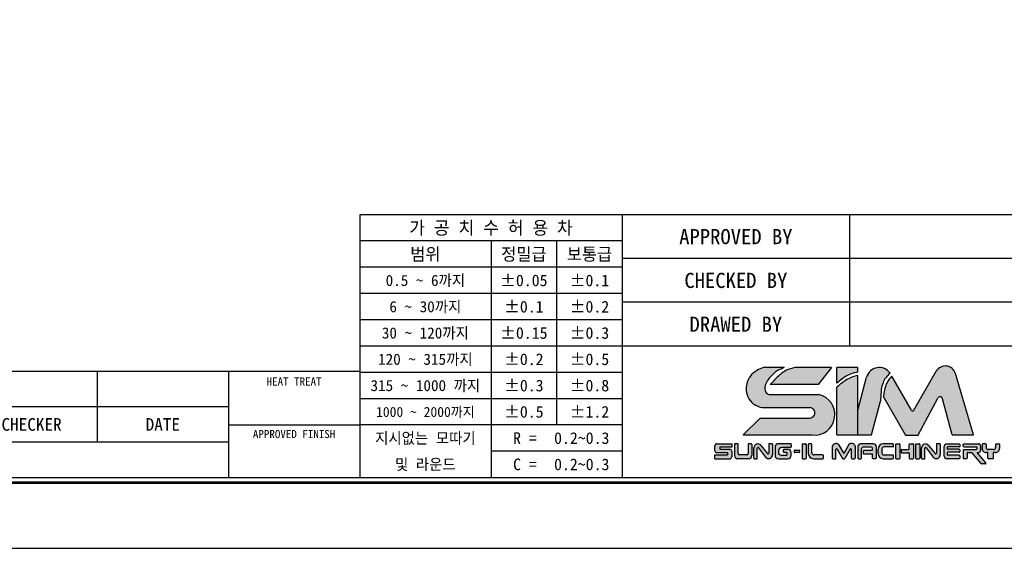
# Model space of a CAD drawing. Header units: millimetres. Extents: x -29 to 5648, y -387 to 3949.
# Tile 2 of 7: x 318 to 564, y 0 to 132. Entities that reach past the tile are written whole.
import ezdxf
from ezdxf.enums import TextEntityAlignment as Align

# ---------------------------------------------------------------- set-up
doc = ezdxf.new("R2010")
doc.units = ezdxf.units.MM
doc.layers.get('0').update_dxf_attribs({"linetype": 'CONTINUOUS'})
doc.layers.add('5', color=7, linetype='CONTINUOUS')
doc.layers.add('7', color=7, linetype='CONTINUOUS')

# ---------------------------------------------------------------- blocks, each defined once
blk = doc.blocks.new('란표제')
h = blk.add_hatch(color=150)
h.dxf.hatch_style = 1
edge = h.paths.add_edge_path()
edge.add_spline(control_points=[(269.4313514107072, 21.23682854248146), (269.6359798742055, 21.41891288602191), (270.0327252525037, 21.7719484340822), (270.7280603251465, 22.18750380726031), (271.4106727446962, 22.51924857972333), (271.9007036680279, 22.60265436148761), (272.1147233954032, 22.63908161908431)], knot_values=[0, 0, 0, 0, 0.6304310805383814, 1.222315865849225, 1.865724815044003, 2.364625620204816, 2.364625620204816, 2.364625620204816, 2.364625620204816], degree=3, periodic=0)
edge.add_line((272.1147233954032, 22.63908161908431), (272.1147233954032, 23.23741673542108))
edge.add_line((272.1147233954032, 23.23741673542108), (269.4313514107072, 23.23741673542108))
edge.add_line((269.4313514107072, 23.23741673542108), (269.4313514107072, 21.23682854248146))
edge = h.paths.add_edge_path()
edge.add_spline(control_points=[(272.1147233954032, 22.22357291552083), (271.8960154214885, 22.17327034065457), (271.4034488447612, 22.0599806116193), (270.715909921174, 21.71275165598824), (270.0397629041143, 21.25956616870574), (269.6376071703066, 20.9094133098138), (269.4313514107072, 20.72982854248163)], knot_values=[0, 0, 0, 0, 0.5164407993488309, 1.163110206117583, 1.761888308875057, 2.392319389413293, 2.392319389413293, 2.392319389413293, 2.392319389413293], degree=3, periodic=0)
edge.add_line((269.4313514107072, 20.72982854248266), (269.4313514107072, 14.56964083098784))
edge.add_line((269.4313514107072, 14.56964083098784), (272.1147233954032, 14.56964083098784))
edge.add_line((272.1147233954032, 14.56964083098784), (272.1147233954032, 22.22357291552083))
edge = h.paths.add_edge_path()
edge.add_line((267.0830865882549, 19.76878435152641), (260.734030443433, 19.76878435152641))
edge.add_spline(control_points=[(260.7340304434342, 19.76878435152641), (260.6304282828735, 19.80046622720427), (260.3773761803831, 19.87785037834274), (260.0993263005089, 20.3834271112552), (260.187756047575, 21.0896081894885), (260.7314099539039, 21.92713840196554), (261.4878621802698, 22.76627762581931), (262.2797090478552, 23.09358528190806), (262.6276767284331, 23.23741673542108)], knot_values=[0, 0, 0, 0, 0.2433595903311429, 0.5944147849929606, 1.213183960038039, 1.789398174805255, 2.88702788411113, 3.747486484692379, 3.747486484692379, 3.747486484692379, 3.747486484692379], degree=3, periodic=0)
edge.add_line((262.6276767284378, 23.23741673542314), (259.9686972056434, 23.23741673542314))
edge.add_spline(control_points=[(259.9686972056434, 23.23741673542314), (259.6776716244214, 23.12786400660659), (259.0262061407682, 22.88262844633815), (258.0427933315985, 22.05524221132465), (257.6589013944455, 20.72241547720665), (257.8905376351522, 19.4262980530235), (258.4932930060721, 18.63992786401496), (259.0387723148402, 18.37393810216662), (259.2361936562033, 18.2776703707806)], knot_values=[0, 0, 0, 0, 0.550739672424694, 1.232839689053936, 2.19963066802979, 2.850121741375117, 3.513003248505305, 3.888995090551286, 3.888995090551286, 3.888995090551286, 3.888995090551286], degree=3, periodic=0)
edge.add_arc((260.0206695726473, 19.77456633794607), 1.689999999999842, 242.3423855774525, 270.0000000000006)
edge.add_line((260.0206695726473, 18.08456633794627), (265.933220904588, 18.08456633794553))
edge.add_arc((265.933220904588, 17.41949662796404), 0.6650697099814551, 270.18688939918, 90, ccw=False)
edge.add_line((265.9353902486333, 16.75443045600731), (259.548431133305, 16.75443045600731))
edge.add_line((259.548431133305, 16.75443045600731), (257.3636415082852, 14.56964083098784))
edge.add_line((257.3636415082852, 14.56964083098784), (266.2319154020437, 14.56964083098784))
edge.add_arc((266.5395411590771, 17.18852423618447), 2.636889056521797, 263.3004820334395, 78.10426637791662)
edge = h.paths.add_edge_path(flags=17)
edge.add_spline(control_points=[(264.0618412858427, 23.23741673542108), (263.7695622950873, 23.17538582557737), (262.9649864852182, 23.00462921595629), (261.8692366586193, 22.18236333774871), (261.1771816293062, 21.42409186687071), (260.8344419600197, 21.04855856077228)], knot_values=[0, 0, 0, 0, 0.6846043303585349, 1.884555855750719, 3.061918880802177, 3.061918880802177, 3.061918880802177, 3.061918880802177], degree=3, periodic=0)
edge.add_line((260.8344419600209, 21.04855856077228), (267.0300266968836, 21.04855856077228))
edge.add_line((267.0300266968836, 21.04855856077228), (268.7149674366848, 23.23741673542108))
edge.add_line((268.7149674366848, 23.23741673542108), (264.0618412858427, 23.23741673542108))
h = blk.add_hatch(color=8)
h.dxf.hatch_style = 1
edge = h.paths.add_edge_path()
edge.add_spline(control_points=[(275.0627256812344, 19.1589791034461), (275.0773552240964, 19.57794386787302), (275.1025993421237, 20.30089167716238), (275.3125840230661, 21.24983197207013), (275.7149129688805, 21.97049305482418), (276.082664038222, 22.32534979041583), (276.2775094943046, 22.51336344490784)], knot_values=[0, 0, 0, 0, 0.7435831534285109, 1.283095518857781, 1.707763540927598, 2.186317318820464, 2.186317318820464, 2.186317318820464, 2.186317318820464], degree=3, periodic=0)
edge.add_arc((274.8821637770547, 21.55989067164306), 1.690000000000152, 34.34572044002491, 164.999999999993)
edge.add_line((273.2497491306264, 21.99729485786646), (272.1147233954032, 17.76132114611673))
edge.add_line((272.1147233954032, 17.76132114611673), (272.1147233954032, 14.56964083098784))
edge.add_line((272.1147233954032, 14.56964083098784), (273.8922549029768, 14.56964083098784))
edge.add_line((273.8922549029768, 14.56964083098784), (275.0538491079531, 18.90476942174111))
edge.add_spline(control_points=[(275.0538491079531, 18.90476942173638), (275.0568079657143, 18.98950598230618), (275.0597668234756, 19.07424254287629), (275.0627256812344, 19.1589791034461)], knot_values=[2.186317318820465, 2.186317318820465, 2.186317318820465, 2.186317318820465, 2.336708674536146, 2.336708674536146, 2.336708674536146, 2.336708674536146], degree=3, periodic=0)
edge = h.paths.add_edge_path()
edge.add_arc((282.7153299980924, 19.15023052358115), 0.3379999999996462, 14.999999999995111, 152.0936797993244, ccw=False)
edge.add_line((283.0418129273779, 19.23771136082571), (284.2856565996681, 14.59562357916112))
edge.add_line((284.2856565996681, 14.59562357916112), (287.0312419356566, 14.59562357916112))
edge.add_line((287.0312419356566, 14.59562357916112), (284.698741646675, 22.48208966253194))
edge.add_arc((283.4022573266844, 22.0986416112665), 1.352000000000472, 16.47610349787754, 150.0000000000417)
edge.add_line((282.2313909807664, 22.77464161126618), (279.328189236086, 17.74614868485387))
edge.add_arc((279.1818309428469, 17.83064868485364), 0.1689999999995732, 210.0000000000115, 330.00000000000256, ccw=False)
edge.add_line((279.0354726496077, 17.74614868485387), (276.4997684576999, 22.13811717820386))
edge.add_spline(control_points=[(276.4997684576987, 22.13811717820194), (276.3465195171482, 21.96972988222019), (276.0439022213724, 21.63721921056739), (275.6848775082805, 20.95838757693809), (275.5056859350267, 20.21422517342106), (275.4438638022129, 19.68005989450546), (275.4178006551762, 19.4548650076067)], knot_values=[0, 0, 0, 0, 0.523800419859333, 1.034337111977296, 1.752334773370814, 2.275651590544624, 2.275651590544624, 2.275651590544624, 2.275651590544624], degree=3, periodic=0)
edge.add_arc((275.3365080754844, 19.30670119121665), 0.1690000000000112, 30.00000000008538, 61.24788174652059, ccw=False)
edge.add_line((275.4828663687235, 19.39120119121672), (278.275008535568, 14.55506909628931))
edge.add_line((278.275008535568, 14.55506909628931), (279.8991915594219, 14.55506909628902))
edge.add_line((279.8991915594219, 14.55506909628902), (282.4166346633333, 19.30842375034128))
h = blk.add_hatch(color=150)
h.dxf.hatch_style = 1
h.paths.add_polyline_path([(255.8918496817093, 12.49001531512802, 0.4142135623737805), (255.6383496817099, 12.74351531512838), (254.4359279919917, 12.74351531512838, -0.4142135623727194), (254.3514279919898, 12.8280153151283), (254.3514279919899, 12.93313653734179, -0.4142135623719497), (254.4359279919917, 13.01763653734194), (255.8918496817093, 13.01763653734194), (255.8918496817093, 13.45026974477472), (253.9892572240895, 13.45026974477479, 0.4142135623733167), (253.7357572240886, 13.19676974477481), (253.7357572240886, 12.54712844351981, 0.4142135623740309), (253.9892572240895, 12.29362844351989), (255.3256614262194, 12.29362844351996, -0.4142135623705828), (255.4101614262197, 12.2091284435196), (255.4101614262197, 12.10882920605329, -0.4142135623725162), (255.3256614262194, 12.02432920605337), (253.7113647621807, 12.02432920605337), (253.7113647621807, 11.49943248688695), (255.6383496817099, 11.49943248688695, 0.4142135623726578), (255.8918496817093, 11.75293248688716)])
h.paths.add_polyline_path([(265.4913498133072, 13.34837791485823, 0.4142135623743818), (265.4068498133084, 13.43287791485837), (265.0227749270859, 13.43287791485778, 0.4142135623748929), (264.9382749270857, 13.34837791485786), (264.9382749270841, 11.60814308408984, 0.4142135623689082), (265.0227749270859, 11.52364308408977), (265.4068498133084, 11.52364308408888, 0.4142135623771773), (265.4913498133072, 11.6081430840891)])
h.paths.add_polyline_path([(269.3149947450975, 12.69271470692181, -0.7673269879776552), (269.4726738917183, 12.73496470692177), (270.1476377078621, 11.56589308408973, 0.2679491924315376), (270.2208168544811, 11.52364308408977), (270.3886929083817, 11.52364308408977, 0.2679491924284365), (270.4618720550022, 11.56589308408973), (271.136835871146, 12.73496470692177, -0.7673269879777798), (271.2945150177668, 12.69271470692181), (271.2945150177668, 11.60814308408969, 0.414213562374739), (271.3790150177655, 11.52364308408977), (271.6874683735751, 11.52364308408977, 0.4142135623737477), (271.7719683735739, 11.60814308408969), (271.7719683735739, 13.14150117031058, 0.5572135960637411), (270.9835726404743, 13.35275117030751), (270.3047548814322, 12.17700432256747), (269.6259371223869, 13.35275117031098, 0.5198906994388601), (268.8375413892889, 13.14150117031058), (268.8375413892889, 11.60814308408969, 0.4142135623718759), (268.9220413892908, 11.52364308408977), (269.2304947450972, 11.52364308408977, 0.4142135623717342), (269.3149947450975, 11.60814308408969)])
h = blk.add_hatch(color=251)
h.dxf.hatch_style = 1
h.paths.add_polyline_path([(264.6369999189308, 12.54995020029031, 0.4142135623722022), (264.552499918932, 12.63445020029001), (264.0281001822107, 12.63445020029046, 0.4142135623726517), (263.9436001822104, 12.54995020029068), (263.9436001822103, 12.39560813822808, 0.4142135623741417), (264.0281001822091, 12.31110813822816), (264.552499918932, 12.3111081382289, 0.4142135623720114), (264.6369999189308, 12.39560813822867)])
h.paths.add_polyline_path([(258.4601998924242, 11.92193248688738), (258.4601998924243, 13.36576974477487, 0.4142135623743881), (258.3756998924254, 13.45026974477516), (258.0906228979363, 13.45026974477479, 0.4142135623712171), (258.0061228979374, 13.36576974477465), (258.0061228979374, 12.18747393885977, -0.4142135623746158), (257.8371228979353, 12.01847393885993), (256.8846107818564, 12.01847393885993, -0.4142135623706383), (256.7156107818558, 12.18747393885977), (256.7156107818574, 13.36576974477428, 0.414213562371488), (256.6311107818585, 13.45026974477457), (256.3251870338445, 13.45026974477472, 0.4142135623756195), (256.2406870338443, 13.36576974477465), (256.2406870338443, 11.92193248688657, 0.4142135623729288), (256.6631870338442, 11.4994324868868), (258.0376998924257, 11.49943248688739, 0.4142135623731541)])
h.paths.add_polyline_path([(261.1488024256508, 12.0448363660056), (261.1488024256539, 13.36576974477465, 0.4142135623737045), (261.064302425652, 13.45026974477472), (260.7360734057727, 13.45026974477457, 0.4142135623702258), (260.6515734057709, 13.36576974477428), (260.6515734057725, 12.24481650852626, -0.7053166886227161), (260.5016056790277, 12.19139154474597), (259.6575188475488, 13.22574781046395, 0.7053166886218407), (258.757712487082, 12.90519802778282), (258.7577124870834, 11.58393248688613, 0.4142135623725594), (258.8422124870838, 11.49943248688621), (259.0973144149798, 11.49943248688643, 0.4142135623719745), (259.1818144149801, 11.58393248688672), (259.1818144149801, 12.87627755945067, -0.7182104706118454), (259.3335723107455, 12.92743052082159), (260.2382550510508, 11.73791859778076, 0.7182104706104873)])
h.paths.add_polyline_path([(263.5382578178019, 11.92193248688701), (263.5382578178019, 12.31768943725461, 0.4142135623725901), (263.1157578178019, 12.74018943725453), (262.6233206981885, 12.74018943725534, 0.4142135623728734), (262.5388206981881, 12.65568943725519), (262.5388206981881, 12.3999134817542, 0.4142135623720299), (262.6233206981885, 12.31541348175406), (262.9553217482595, 12.31541348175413, -0.4142135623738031), (263.0398217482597, 12.23091348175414), (263.0398217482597, 12.06617401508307, -0.4142135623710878), (262.9553217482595, 11.9816740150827), (262.2414599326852, 11.9816740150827, -0.4142135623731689), (261.903459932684, 12.31967401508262), (261.903459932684, 12.54779928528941, -0.4142135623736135), (262.325959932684, 12.97029928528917), (263.4537578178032, 12.9702992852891, 0.414213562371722), (263.5382578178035, 13.05479928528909), (263.5382578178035, 13.36576974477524, 0.4142135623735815), (263.4537578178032, 13.45026974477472), (261.8935343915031, 13.45026974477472, 0.414213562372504), (261.4710343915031, 13.02776974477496), (261.4710343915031, 11.92193248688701, 0.4142135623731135), (261.8935343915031, 11.49943248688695), (263.1157578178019, 11.49943248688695, 0.4142135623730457)])
h.paths.add_polyline_path([(267.686365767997, 11.92748730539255, 0.4142135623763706), (267.6018657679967, 12.01198730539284), (266.4686991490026, 12.01198730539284, -0.414213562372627), (266.2151991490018, 12.26548730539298), (266.2151991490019, 13.34837791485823, 0.4142135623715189), (266.1306991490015, 13.43287791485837), (265.8297345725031, 13.43287791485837, 0.4142135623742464), (265.7452345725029, 13.34837791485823), (265.7452345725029, 12.19964308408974, 0.4142135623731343), (266.4212345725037, 11.52364308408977), (267.6018657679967, 11.52364308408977, 0.4142135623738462), (267.686365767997, 11.60814308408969)])
h.paths.add_polyline_path([(272.6031511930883, 12.77084332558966, -0.4142135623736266), (272.8566511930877, 13.02434332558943), (273.7719485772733, 13.02434332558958, -0.4142135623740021), (274.0254485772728, 12.77084332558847), (274.0254485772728, 12.60578891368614), (272.8978494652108, 12.60578891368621, 0.4142135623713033), (272.8133494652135, 12.52128891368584), (272.8133494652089, 12.2275027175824, 0.4142135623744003), (272.8978494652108, 12.14300271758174), (274.0254485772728, 12.14300271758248), (274.0254485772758, 11.60814308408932, 0.414213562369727), (274.1099485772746, 11.52364308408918), (274.4089681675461, 11.5236430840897, 0.4142135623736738), (274.493468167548, 11.60814308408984), (274.493468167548, 13.09487791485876, 0.4142135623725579), (274.1554681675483, 13.43287791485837), (272.4765440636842, 13.43287791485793, 0.4142135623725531), (272.1385440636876, 13.09487791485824), (272.1385440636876, 11.60814308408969, 0.4142135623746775), (272.2230440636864, 11.52364308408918), (272.518651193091, 11.52364308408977, 0.4142135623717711), (272.6031511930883, 11.60814308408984)])
h.paths.add_polyline_path([(276.7035665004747, 11.89577780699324, 0.4142135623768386), (276.6190665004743, 11.98027780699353), (275.489626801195, 11.9802778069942, -0.4142135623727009), (275.2361268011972, 12.23377780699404), (275.2361268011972, 12.7733856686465, -0.4142135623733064), (275.489626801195, 13.02688566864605), (276.6190665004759, 13.02688566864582, 0.414213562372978), (276.7035665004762, 13.11138566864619), (276.7035665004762, 13.34837791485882, 0.4142135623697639), (276.6190665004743, 13.43287791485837), (275.4024355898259, 13.43287791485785, 0.4142135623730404), (274.7264355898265, 12.75687791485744), (274.7264355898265, 12.19964308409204, 0.4142135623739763), (275.4024355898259, 11.52364308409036), (276.6190665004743, 11.52364308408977, 0.4142135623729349), (276.7035665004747, 11.60814308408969)])
h.paths.add_polyline_path([(277.5403531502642, 13.34837791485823, 0.4142135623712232), (277.4558531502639, 13.43287791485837), (277.071778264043, 13.43287791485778, 0.4142135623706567), (276.9872782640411, 13.34837791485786), (276.9872782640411, 11.60814308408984, 0.4142135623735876), (277.0717782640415, 11.52364308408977), (277.4558531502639, 11.52364308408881, 0.4142135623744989), (277.5403531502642, 11.6081430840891)])
h.paths.add_polyline_path([(279.2992845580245, 13.34837791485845, 0.414213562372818), (279.2147845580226, 13.43287791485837), (278.8307096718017, 13.43287791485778, 0.4142135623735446), (278.7462096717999, 13.34837791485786), (278.7462096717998, 12.79193278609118, -0.4142135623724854), (278.6617096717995, 12.70743278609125), (277.7792291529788, 12.70743278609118, 0.4142135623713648), (277.6947291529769, 12.62293278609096), (277.6947291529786, 12.37646408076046, 0.4142135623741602), (277.7792291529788, 12.29196408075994), (278.6617096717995, 12.29196408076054, -0.4142135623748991), (278.7462096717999, 12.20746408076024), (278.7462096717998, 11.60814308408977, 0.4142135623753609), (278.8307096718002, 11.52364308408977), (279.2147845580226, 11.52364308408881, 0.4142135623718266), (279.2992845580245, 11.6081430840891)])
h.paths.add_polyline_path([(280.1012012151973, 13.34837791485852, 0.414213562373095), (280.0167012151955, 13.43287791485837), (279.6326263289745, 13.43287791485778, 0.4142135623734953), (279.5481263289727, 13.34837791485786), (279.5481263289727, 11.60814308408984, 0.414213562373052), (279.632626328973, 11.52364308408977), (280.0167012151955, 11.52364308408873, 0.4142135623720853), (280.1012012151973, 11.6081430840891)])
h.paths.add_polyline_path([(281.2413105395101, 13.2257478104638, 0.7053166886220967), (280.3415041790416, 12.90519802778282), (280.3415041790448, 11.58393248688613, 0.4142135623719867), (280.4260041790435, 11.49943248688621), (280.6811061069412, 11.49943248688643, 0.4142135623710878), (280.7656061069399, 11.58393248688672), (280.7656061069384, 12.87627755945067, -0.7182104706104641), (280.9173640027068, 12.92743052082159), (281.8220467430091, 11.73791859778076, 0.7182104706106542), (282.7325941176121, 12.0448363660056), (282.7325941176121, 13.36576974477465, 0.4142135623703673), (282.6480941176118, 13.45026974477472), (282.319865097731, 13.45026974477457, 0.4142135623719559), (282.2353650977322, 13.36576974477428), (282.2353650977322, 12.24481650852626, -0.7053166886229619), (282.0853973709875, 12.19139154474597)])
h.paths.add_polyline_path([(285.2465399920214, 13.34837791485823, 0.414213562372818), (285.1620399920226, 13.43287791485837), (283.6221923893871, 13.43287791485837, 0.414213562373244), (283.1996923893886, 13.01037791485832), (283.1996923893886, 11.94614308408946, 0.4142135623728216), (283.6221923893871, 11.52364308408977), (285.1620399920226, 11.52364308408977, 0.4142135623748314), (285.2465399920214, 11.60814308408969), (285.2465399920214, 11.88650074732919, 0.4142135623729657), (285.1620399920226, 11.97100074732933), (283.712613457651, 11.97100074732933, -0.4142135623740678), (283.6281134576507, 12.05550074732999), (283.6281134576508, 12.26963683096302, -0.4142135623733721), (283.7126134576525, 12.35413683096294), (285.1620399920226, 12.35413683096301, 0.4142135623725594), (285.2465399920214, 12.43863683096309), (285.2465399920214, 12.64687567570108, 0.4142135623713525), (285.1620399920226, 12.73137567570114), (283.7126134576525, 12.73137567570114, -0.4142135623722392), (283.6281134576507, 12.81587567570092), (283.6281134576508, 12.94159305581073, -0.4142135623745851), (283.712613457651, 13.02609305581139), (285.1620399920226, 13.02609305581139, 0.4142135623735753), (285.2465399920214, 13.11059305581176)])
h.paths.add_polyline_path([(287.9367704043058, 13.17937791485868, 0.4142135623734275), (287.6832704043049, 13.43287791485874), (285.7858523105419, 13.43287791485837, 0.4142135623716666), (285.7013523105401, 13.34837791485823), (285.70135231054, 13.13880807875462, 0.4142135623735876), (285.7858523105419, 13.05430807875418), (287.3438020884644, 13.0543080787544, -0.4142135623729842), (287.4283020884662, 12.96980807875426), (287.4283020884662, 12.78855795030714, -0.4142135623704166), (287.3438020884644, 12.70405795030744), (285.7858523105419, 12.70405795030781, 0.4142135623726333), (285.7013523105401, 12.61955795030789), (285.7013523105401, 11.60814308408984, 0.4142135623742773), (285.7858523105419, 11.52364308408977), (286.1203941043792, 11.52364308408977, 0.4142135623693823), (286.2048941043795, 11.60814308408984), (286.2048941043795, 12.23851556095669, -0.4142135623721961), (286.2893941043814, 12.32301556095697), (286.819905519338, 12.32301556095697), (288.0190716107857, 10.89390506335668, 0.2216946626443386), (288.0838023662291, 10.86372061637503), (288.5418862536, 10.86372061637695, 0.6370702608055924), (288.6066170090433, 11.00253616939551), (287.4986032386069, 12.32301556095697), (287.6832704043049, 12.32301556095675, 0.4142135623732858), (287.9367704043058, 12.57651556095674)])
h.paths.add_polyline_path([(290.3760742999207, 12.83001556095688), (290.3760742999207, 13.3483779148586, 0.4142135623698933), (290.2915742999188, 13.43287791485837), (289.9447103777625, 13.43287791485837, 0.4142135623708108), (289.8602103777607, 13.34837791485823), (289.8602103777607, 12.95755795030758, -0.4142135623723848), (289.6067103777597, 12.7040579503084), (288.89774458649, 12.70405795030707, -0.4142135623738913), (288.6442445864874, 12.95755795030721), (288.6442445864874, 13.34837791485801, 0.4142135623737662), (288.5597445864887, 13.43287791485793), (288.2128806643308, 13.43287791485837, 0.4142135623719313), (288.128380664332, 13.34837791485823), (288.128380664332, 12.83001556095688, 0.4142135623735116), (288.6353806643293, 12.32301556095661), (289.8690742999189, 12.32301556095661, 0.4142135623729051)])
h.paths.add_polyline_path([(289.60736216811, 12.32301556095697), (288.8774100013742, 12.32301556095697), (288.8774100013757, 11.60814308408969, 0.4142135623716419), (288.961910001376, 11.52364308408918), (289.5228621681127, 11.52364308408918, 0.41421356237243), (289.6073621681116, 11.60814308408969)])
for p, q in [((262.6276767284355, 23.23741673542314), (259.9686972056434, 23.23741673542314)), ((268.7149674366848, 23.23741673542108), (264.0618412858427, 23.23741673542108)), ((268.7149674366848, 23.23741673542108), (267.0300266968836, 21.04855856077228)), ((272.1147233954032, 23.23741673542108), (269.4313514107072, 23.23741673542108)), ((269.4313514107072, 21.23682854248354), (269.4313514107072, 23.23741673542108)), ((272.1147233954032, 22.63908161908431), (272.1147233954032, 23.23741673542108)), ((272.1147233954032, 14.56964083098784), (272.1147233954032, 22.22357291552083)), ((272.1147233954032, 17.76132114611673), (273.2497491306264, 21.99729485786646)), ((279.0354726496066, 17.74614868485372), (276.4997684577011, 22.13811717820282)), ((279.3281892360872, 17.74614868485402), (282.2313909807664, 22.77464161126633)), ((287.0312419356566, 14.59562357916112), (284.6987416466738, 22.48208966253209)), ((267.0300266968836, 21.04855856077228), (260.8344419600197, 21.04855856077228)), ((269.4313514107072, 14.56964083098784), (269.4313514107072, 20.72982854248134)), ((260.7340304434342, 19.76878435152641), (267.083086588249, 19.76878435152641)), ((275.4828663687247, 19.39120119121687), (278.275008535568, 14.55506909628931)), ((279.8658430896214, 14.49210159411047), (282.4166346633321, 19.30842375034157)), ((284.2856565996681, 14.59562357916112), (283.0418129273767, 19.23771136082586)), ((260.0206695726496, 18.08456633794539), (265.933220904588, 18.08456633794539)), ((273.8922549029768, 14.56964083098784), (275.0538491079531, 18.90476942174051)), ((259.548431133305, 16.75443045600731), (257.3636415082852, 14.56964083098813)), ((259.548431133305, 16.75443045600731), (265.9310515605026, 16.75443045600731)), ((257.3636415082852, 14.56964083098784), (266.2319154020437, 14.56964083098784)), ((269.4313514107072, 14.56964083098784), (272.1147233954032, 14.56964083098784)), ((272.1147233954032, 14.56964083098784), (273.8922549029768, 14.56964083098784)), ((278.275008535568, 14.55506909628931), (279.8658430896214, 14.55506909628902)), ((284.2856565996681, 14.59562357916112), (287.0312419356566, 14.59562357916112)), ((253.7357572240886, 12.54712844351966), (253.7357572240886, 13.19676974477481)), ((253.9892572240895, 13.45026974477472), (255.8918496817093, 13.45026974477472)), ((254.3514279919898, 12.93313653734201), (254.3514279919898, 12.8280153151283)), ((255.8918496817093, 13.01763653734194), (254.4359279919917, 13.01763653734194)), ((254.4359279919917, 12.74351531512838), (255.6383496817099, 12.74351531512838)), ((255.8918496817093, 13.41828104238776), (255.8918496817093, 13.01763653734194)), ((256.2406870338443, 13.36576974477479), (256.2406870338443, 11.92193248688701)), ((256.6311107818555, 13.45026974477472), (256.3251870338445, 13.45026974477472)), ((256.7156107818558, 12.18747393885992), (256.7156107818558, 13.36576974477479)), ((258.0061228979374, 13.36576974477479), (258.0061228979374, 12.18747393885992)), ((258.3756998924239, 13.45026974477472), (258.0906228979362, 13.45026974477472)), ((258.4601998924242, 13.36576974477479), (258.4601998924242, 11.92193248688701)), ((258.7577124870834, 11.58393248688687), (258.7577124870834, 12.90519802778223)), ((259.1818144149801, 11.58393248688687), (259.1818144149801, 12.87627755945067)), ((259.3335723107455, 12.92743052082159), (260.2382550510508, 11.73791859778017)), ((259.6575188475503, 13.22574781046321), (260.5016056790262, 12.1913915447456)), ((260.6515734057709, 13.36576974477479), (260.6515734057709, 12.24481650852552)), ((261.064302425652, 13.45026974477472), (260.7360734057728, 13.45026974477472)), ((261.1488024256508, 13.36576974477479), (261.1488024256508, 12.04483636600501)), ((261.4710343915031, 13.02776974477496), (261.4710343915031, 11.92193248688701)), ((263.4537578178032, 13.45026974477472), (261.8935343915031, 13.45026974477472)), ((263.4537578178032, 12.97029928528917), (262.325959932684, 12.97029928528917)), ((262.6233206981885, 12.74018943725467), (263.1157578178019, 12.74018943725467)), ((263.5382578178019, 13.36576974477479), (263.5382578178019, 13.05479928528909)), ((263.5382578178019, 13.36576974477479), (263.5382578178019, 13.05479928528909)), ((264.9382749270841, 13.34837791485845), (264.9382749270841, 11.60814308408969)), ((265.0227749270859, 13.43287791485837), (265.4068498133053, 13.43287791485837)), ((265.4913498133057, 13.34837791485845), (265.4913498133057, 11.60814308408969)), ((265.7452345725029, 13.34837791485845), (265.7452345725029, 12.19964308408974)), ((266.1306991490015, 13.43287791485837), (265.8297345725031, 13.43287791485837)), ((266.2151991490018, 12.26548730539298), (266.2151991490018, 13.34837791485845)), ((268.8375413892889, 13.14150117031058), (268.8375413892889, 11.60814308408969)), ((269.3149947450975, 11.60814308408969), (269.3149947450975, 12.69271470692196)), ((269.4726738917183, 12.73496470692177), (270.1476377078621, 11.56589308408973)), ((269.6259371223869, 13.35275117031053), (270.3047548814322, 12.17700432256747)), ((270.9835726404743, 13.35275117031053), (270.3047548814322, 12.17700432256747)), ((271.136835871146, 12.73496470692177), (270.4618720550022, 11.56589308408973)), ((271.2945150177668, 11.60814308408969), (271.2945150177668, 12.69271470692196)), ((271.7719683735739, 13.14150117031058), (271.7719683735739, 11.60814308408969)), ((272.1385440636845, 13.09487791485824), (272.1385440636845, 11.60814308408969)), ((274.1554681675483, 13.43287791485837), (272.4765440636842, 13.43287791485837)), ((272.6031511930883, 11.60814308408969), (272.6031511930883, 12.77084332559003)), ((273.7719485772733, 13.02434332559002), (272.8566511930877, 13.02434332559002)), ((274.0254485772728, 12.60578891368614), (274.0254485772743, 12.77084332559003)), ((274.4934681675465, 13.09487791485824), (274.4934681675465, 11.60814308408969)), ((274.7264355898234, 12.19964308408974), (274.7264355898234, 12.7568779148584)), ((275.2361268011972, 12.77338566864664), (275.2361268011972, 12.23377780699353)), ((276.6190665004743, 13.43287791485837), (275.4024355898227, 13.43287791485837)), ((276.6190665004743, 13.02688566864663), (275.489626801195, 13.02688566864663)), ((276.7035665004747, 13.11138566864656), (276.7035665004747, 13.34837791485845)), ((276.9872782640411, 13.34837791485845), (276.9872782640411, 11.60814308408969)), ((277.0717782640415, 13.43287791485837), (277.4558531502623, 13.43287791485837)), ((277.5403531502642, 13.34837791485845), (277.5403531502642, 11.60814308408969)), ((277.7792291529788, 12.70743278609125), (278.6617096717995, 12.70743278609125)), ((278.7462096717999, 12.79193278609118), (278.7462096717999, 13.34837791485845)), ((278.8307096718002, 13.43287791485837), (279.2147845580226, 13.43287791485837)), ((279.2992845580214, 13.34837791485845), (279.2992845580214, 11.60814308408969)), ((279.5481263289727, 13.34837791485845), (279.5481263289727, 11.60814308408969)), ((279.632626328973, 13.43287791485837), (280.0167012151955, 13.43287791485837)), ((280.1012012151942, 13.34837791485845), (280.1012012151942, 11.60814308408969)), ((280.3415041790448, 11.58393248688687), (280.3415041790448, 12.90519802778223)), ((280.7656061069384, 11.58393248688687), (280.7656061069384, 12.87627755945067)), ((280.9173640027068, 12.92743052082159), (281.8220467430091, 11.73791859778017)), ((281.2413105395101, 13.22574781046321), (282.085397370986, 12.1913915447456)), ((282.2353650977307, 13.36576974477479), (282.2353650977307, 12.24481650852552)), ((282.6480941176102, 13.45026974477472), (282.319865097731, 13.45026974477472)), ((282.7325941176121, 13.36576974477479), (282.7325941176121, 12.04483636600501)), ((283.1996923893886, 13.01037791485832), (283.1996923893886, 11.94614308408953)), ((283.6221923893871, 13.43287791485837), (285.1620399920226, 13.43287791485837)), ((283.6281134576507, 12.94159305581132), (283.6281134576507, 12.81587567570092)), ((285.1620399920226, 13.02609305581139), (283.712613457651, 13.02609305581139)), ((285.1620399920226, 12.73137567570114), (283.7126134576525, 12.73137567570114)), ((285.2465399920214, 13.34837791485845), (285.2465399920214, 13.11059305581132)), ((285.7013523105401, 13.13880807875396), (285.7013523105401, 13.34837791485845)), ((285.7858523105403, 13.43287791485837), (287.6832704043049, 13.43287791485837)), ((285.7858523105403, 13.05430807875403), (287.3438020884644, 13.05430807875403)), ((285.7858523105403, 12.70405795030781), (287.3438020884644, 12.70405795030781)), ((287.4283020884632, 12.96980807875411), (287.4283020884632, 12.78855795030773)), ((287.9367704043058, 13.17937791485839), (287.9367704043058, 12.57651556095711)), ((288.128380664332, 13.34837791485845), (288.128380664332, 12.83001556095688)), ((288.5597445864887, 13.43287791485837), (288.2128806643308, 13.43287791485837)), ((288.6442445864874, 13.34837791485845), (288.6442445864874, 12.95755795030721)), ((289.6067103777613, 12.70405795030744), (288.8977445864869, 12.70405795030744)), ((289.8602103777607, 13.34837791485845), (289.8602103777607, 12.95755795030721)), ((289.9447103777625, 13.43287791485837), (290.2915742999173, 13.43287791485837)), ((290.3760742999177, 13.34837791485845), (290.3760742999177, 12.83001556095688)), ((253.7113647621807, 11.49943248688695), (253.7113647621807, 12.02432920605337)), ((253.7113647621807, 12.02432920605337), (255.3256614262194, 12.02432920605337)), ((253.7113647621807, 11.49943248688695), (255.6383496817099, 11.49943248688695)), ((255.3256614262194, 12.29362844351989), (253.9892572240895, 12.29362844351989)), ((255.4101614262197, 12.10882920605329), (255.4101614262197, 12.20912844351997)), ((255.8918496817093, 12.49001531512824), (255.8918496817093, 11.75293248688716)), ((258.0376998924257, 11.49943248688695), (256.6631870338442, 11.49943248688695)), ((257.8371228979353, 12.01847393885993), (256.8846107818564, 12.01847393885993)), ((258.8422124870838, 11.49943248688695), (259.0973144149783, 11.49943248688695)), ((261.8935343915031, 11.49943248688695), (263.1157578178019, 11.49943248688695)), ((261.903459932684, 12.54779928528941), (261.903459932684, 12.31967401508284)), ((262.2414599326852, 11.9816740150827), (262.9553217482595, 11.9816740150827)), ((262.5388206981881, 12.39991348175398), (262.5388206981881, 12.65568943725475)), ((262.9553217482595, 12.31541348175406), (262.6233206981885, 12.31541348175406)), ((263.0398217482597, 12.06617401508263), (263.0398217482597, 12.23091348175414)), ((263.5382578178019, 11.92193248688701), (263.5382578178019, 12.31768943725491)), ((263.9436001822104, 12.54995020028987), (263.9436001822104, 12.39560813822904)), ((264.0281001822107, 12.63445020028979), (264.552499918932, 12.63445020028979)), ((264.552499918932, 12.31110813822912), (264.0281001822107, 12.31110813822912)), ((264.6369999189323, 12.54995020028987), (264.6369999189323, 12.39560813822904)), ((265.0227749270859, 11.52364308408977), (265.4068498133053, 11.52364308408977)), ((266.4212345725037, 11.52364308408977), (267.6018657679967, 11.52364308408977)), ((267.6018657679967, 12.01198730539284), (266.4686991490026, 12.01198730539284)), ((267.686365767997, 11.60814308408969), (267.686365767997, 11.92748730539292)), ((268.9220413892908, 11.52364308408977), (269.2304947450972, 11.52364308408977)), ((270.2208168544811, 11.52364308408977), (270.3886929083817, 11.52364308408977)), ((271.3790150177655, 11.52364308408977), (271.6874683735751, 11.52364308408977)), ((272.2230440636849, 11.52364308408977), (272.518651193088, 11.52364308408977)), ((272.8133494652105, 12.52128891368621), (272.8133494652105, 12.2275027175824)), ((272.8978494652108, 12.60578891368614), (274.0254485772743, 12.60578891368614)), ((272.8978494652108, 12.14300271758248), (274.0254485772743, 12.14300271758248)), ((274.0254485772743, 11.60814308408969), (274.0254485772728, 12.14300271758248)), ((274.4089681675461, 11.52364308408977), (274.1099485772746, 11.52364308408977)), ((275.4024355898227, 11.52364308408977), (276.6190665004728, 11.52364308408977)), ((276.6190665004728, 11.98027780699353), (275.489626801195, 11.98027780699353)), ((276.7035665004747, 11.60814308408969), (276.7035665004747, 11.89577780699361)), ((277.0717782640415, 11.52364308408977), (277.4558531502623, 11.52364308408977)), ((277.6947291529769, 12.62293278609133), (277.6947291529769, 12.37646408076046)), ((277.7792291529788, 12.29196408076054), (278.6617096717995, 12.29196408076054)), ((278.7462096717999, 12.20746408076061), (278.7462096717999, 11.60814308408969)), ((278.8307096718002, 11.52364308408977), (279.2147845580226, 11.52364308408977)), ((279.632626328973, 11.52364308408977), (280.0167012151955, 11.52364308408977)), ((280.4260041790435, 11.49943248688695), (280.681106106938, 11.49943248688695)), ((285.1620399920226, 11.52364308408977), (283.6221923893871, 11.52364308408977)), ((283.6281134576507, 12.26963683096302), (283.6281134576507, 12.05550074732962)), ((285.1620399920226, 12.35413683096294), (283.7126134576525, 12.35413683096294)), ((285.1620399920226, 11.97100074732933), (283.712613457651, 11.97100074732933)), ((285.2465399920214, 12.64687567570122), (285.2465399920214, 12.43863683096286)), ((285.2465399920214, 11.88650074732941), (285.2465399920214, 11.60814308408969)), ((285.7013523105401, 12.61955795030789), (285.7013523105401, 11.60814308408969)), ((286.1203941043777, 11.52364308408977), (285.7858523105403, 11.52364308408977)), ((286.2048941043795, 12.23851556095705), (286.2048941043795, 11.60814308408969)), ((286.2893941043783, 12.32301556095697), (286.819905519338, 12.32301556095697)), ((288.0190716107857, 10.89390506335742), (286.819905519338, 12.32301556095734)), ((287.4986032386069, 12.32301556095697), (287.6832704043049, 12.32301556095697)), ((288.6066170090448, 11.00253616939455), (287.4986032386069, 12.32301556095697)), ((288.8774100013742, 12.32301556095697), (288.6353806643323, 12.32301556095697)), ((288.8774100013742, 11.60814308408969), (288.8774100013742, 12.32301556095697)), ((289.5228621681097, 11.52364308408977), (288.961910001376, 11.52364308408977)), ((289.8690742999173, 12.32301556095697), (289.60736216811, 12.32301556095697)), ((289.60736216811, 11.60814308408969), (289.60736216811, 12.32301556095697)), ((288.5418862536, 10.86372061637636), (288.0838023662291, 10.86372061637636))]:
    blk.add_line(p, q)
for centre, radius, start, end in [((274.8821637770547, 21.55989067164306), 1.69, 34.34572044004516, 165.0000000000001), ((283.4022573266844, 22.09864161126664), 1.352, 16.476103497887, 149.9999999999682), ((266.5395411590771, 17.18852423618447), 2.636889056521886, 263.300482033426, 78.10426637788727), ((275.3365080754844, 19.30670119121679), 0.169, 30.00000000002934, 61.24788175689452), ((282.7153299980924, 19.150230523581), 0.338, 14.99999999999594, 152.0936797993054), ((260.0206695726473, 19.77456633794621), 1.69, 242.3423855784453, 270), ((265.933220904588, 17.41949662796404), 0.665069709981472, 269.8131105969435, 90), ((279.1818309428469, 17.8306486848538), 0.169, 210.0000000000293, 329.9999999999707), ((253.9892572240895, 13.19676974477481), 0.2535, 90, 180), ((254.4359279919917, 12.93313653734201), 0.0845, 90, 180), ((254.4359279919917, 12.8280153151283), 0.0845, 180, 270), ((255.6383496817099, 12.49001531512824), 0.2535, 0, 90), ((256.3251870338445, 13.36576974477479), 0.0845, 90, 180), ((256.6311107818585, 13.36576974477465), 0.0845, 0, 90.00000000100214), ((258.0906228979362, 13.36576974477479), 0.0845, 90, 180), ((258.3756998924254, 13.36576974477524), 0.0845, 0, 90.00000000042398), ((259.2647124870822, 12.90519802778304), 0.507, 39.21617813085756, 180), ((259.2663144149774, 12.87627755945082), 0.0845, 37.25478689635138, 180), ((260.7360734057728, 13.36576974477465), 0.0845, 90.00000000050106, 180), ((261.064302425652, 13.36576974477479), 0.0845, 0, 90.00000000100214), ((261.8935343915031, 13.02776974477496), 0.4225, 90, 180), ((262.325959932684, 12.54779928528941), 0.4225, 90, 180), ((262.6233206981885, 12.65568943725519), 0.0845, 90, 180), ((263.1157578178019, 12.31768943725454), 0.4225, 0, 90), ((263.4537578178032, 13.36576974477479), 0.0845, 0, 90.00000000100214), ((263.4537578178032, 13.05479928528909), 0.0845, 269.9999999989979, 0), ((265.0227749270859, 13.34837791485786), 0.0845, 90.00000000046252, 180), ((265.4068498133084, 13.34837791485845), 0.0845, 0, 90.00000000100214), ((265.8297345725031, 13.34837791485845), 0.0845, 90, 180), ((266.1306991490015, 13.34837791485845), 0.0845, 0, 90), ((269.3058663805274, 12.97047997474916), 0.4985745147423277, 50.06099622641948, 159.9390037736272), ((269.3994947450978, 12.69271470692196), 0.0845, 30.00000000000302, 180), ((271.3124187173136, 13.00322997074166), 0.4799008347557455, 16.74570727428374, 133.2542927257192), ((271.210015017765, 12.69271470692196), 0.0845, 0, 149.999999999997), ((272.4765440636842, 13.09487791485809), 0.338, 90.00000000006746, 180), ((272.8566511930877, 12.77084332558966), 0.2535, 90, 180), ((273.7719485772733, 12.77084332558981), 0.2535, 0, 89.9999999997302), ((274.1554681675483, 13.09487791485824), 0.338, 0, 90.00000000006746), ((275.4024355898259, 12.75687791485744), 0.676, 90.00000000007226, 180), ((275.489626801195, 12.77338566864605), 0.2535, 90, 180), ((276.6190665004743, 13.34837791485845), 0.0845, 0, 90.00000000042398), ((276.6190665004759, 13.11138566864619), 0.0845, 269.9999999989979, 0), ((277.071778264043, 13.34837791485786), 0.0845, 90.00000000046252, 180), ((277.4558531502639, 13.34837791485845), 0.0845, 0, 90.00000000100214), ((277.7792291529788, 12.62293278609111), 0.0845, 90, 180), ((278.6617096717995, 12.79193278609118), 0.0845, 270, 0), ((278.8307096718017, 13.34837791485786), 0.0845, 90.00000000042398, 180), ((279.2147845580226, 13.34837791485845), 0.0845, 0, 90.00000000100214), ((279.6326263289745, 13.34837791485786), 0.0845, 90.00000000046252, 180), ((280.0167012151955, 13.34837791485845), 0.0845, 0, 90.00000000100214), ((280.848504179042, 12.90519802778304), 0.507, 39.21617813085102, 180), ((280.8501061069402, 12.87627755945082), 0.0845, 37.25478689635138, 180), ((282.319865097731, 13.36576974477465), 0.0845, 90.00000000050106, 180), ((282.6480941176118, 13.36576974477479), 0.0845, 0, 90.00000000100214), ((283.6221923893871, 13.01037791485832), 0.4225, 90, 180), ((283.712613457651, 12.94159305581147), 0.0845, 90, 180), ((283.7126134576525, 12.81587567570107), 0.0845, 180, 270), ((285.1620399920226, 13.34837791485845), 0.0845, 0, 90), ((285.1620399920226, 13.11059305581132), 0.0845, 270, 0), ((285.1620399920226, 12.64687567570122), 0.0845, 0, 90), ((285.7858523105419, 13.34837791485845), 0.0845, 90.00000000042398, 180), ((285.7858523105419, 13.13880807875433), 0.0845, 180, 269.9999999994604), ((285.7858523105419, 12.61955795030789), 0.0845, 90.00000000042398, 180), ((287.3438020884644, 12.96980807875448), 0.0845, 0, 90.00000000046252), ((287.3438020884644, 12.78855795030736), 0.0845, 269.9999999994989, 0), ((287.6832704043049, 13.17937791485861), 0.2535, 0, 90), ((288.2128806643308, 13.34837791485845), 0.0845, 90, 180), ((288.6353806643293, 12.83001556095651), 0.507, 180, 270.0000000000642), ((288.5597445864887, 13.34837791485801), 0.0845, 0, 90.00000000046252), ((288.89774458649, 12.95755795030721), 0.2535, 180, 269.9999999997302), ((289.6067103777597, 12.95755795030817), 0.2535, 270.0000000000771, 0), ((289.9447103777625, 13.34837791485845), 0.0845, 90.00000000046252, 180), ((289.8690742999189, 12.83001556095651), 0.507, 269.999999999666, 0), ((290.2915742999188, 13.34837791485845), 0.0845, 0, 90.0000000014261), ((253.9892572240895, 12.54712844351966), 0.2535, 180, 270), ((255.3256614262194, 12.20912844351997), 0.0845, 0, 90), ((255.3256614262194, 12.10882920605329), 0.0845, 270, 0), ((255.6383496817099, 11.75293248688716), 0.2535, 270, 0), ((256.6631870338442, 11.92193248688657), 0.4225, 180, 269.9999999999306), ((256.8846107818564, 12.18747393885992), 0.169, 180, 270), ((257.8371228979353, 12.18747393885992), 0.169, 270, 0), ((258.0376998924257, 11.92193248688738), 0.4225, 270.0000000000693, 0), ((258.8422124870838, 11.58393248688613), 0.0845, 180, 270), ((259.0973144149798, 11.58393248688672), 0.0845, 269.9999999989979, 0), ((260.641802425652, 12.0448363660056), 0.507, 217.2547868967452, 0), ((260.5670734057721, 12.24481650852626), 0.0845, 219.2161781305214, 0), ((261.8935343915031, 11.92193248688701), 0.4225, 180, 269.9999999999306), ((262.2414599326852, 12.31967401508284), 0.338, 180, 270), ((262.6233206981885, 12.39991348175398), 0.0845, 180, 270), ((262.9553217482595, 12.23091348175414), 0.0845, 0, 90), ((262.9553217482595, 12.06617401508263), 0.0845, 270, 0), ((263.1157578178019, 11.92193248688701), 0.4225, 270, 0), ((264.0281001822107, 12.54995020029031), 0.0845, 90, 180), ((264.0281001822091, 12.39560813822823), 0.0845, 180, 270.000000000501), ((264.552499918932, 12.54995020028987), 0.0845, 0, 90), ((264.552499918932, 12.39560813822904), 0.0845, 270, 0), ((265.0227749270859, 11.60814308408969), 0.0845, 180, 270), ((265.4068498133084, 11.6081430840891), 0.0845, 269.9999999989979, 0), ((266.4212345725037, 12.19964308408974), 0.676, 180, 270), ((266.4686991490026, 12.26548730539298), 0.2535, 180, 270), ((267.6018657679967, 11.92748730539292), 0.0845, 0, 90), ((267.6018657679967, 11.60814308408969), 0.0845, 270, 0), ((268.9220413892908, 11.60814308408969), 0.0845, 180, 270), ((269.2304947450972, 11.60814308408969), 0.0845, 270, 0), ((270.2208168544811, 11.60814308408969), 0.0845, 210.000000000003, 270), ((270.3886929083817, 11.60814308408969), 0.0845, 270, 329.999999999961), ((271.3790150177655, 11.60814308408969), 0.0845, 180, 270), ((271.6874683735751, 11.60814308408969), 0.0845, 270, 0), ((272.2230440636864, 11.60814308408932), 0.0845, 180, 269.9999999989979), ((272.518651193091, 11.60814308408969), 0.0845, 269.9999999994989, 0), ((272.8978494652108, 12.52128891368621), 0.0845, 90.00000000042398, 180), ((272.8978494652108, 12.22750271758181), 0.0845, 180, 270.0000000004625), ((274.1099485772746, 11.60814308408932), 0.0845, 180, 269.9999999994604), ((274.4089681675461, 11.60814308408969), 0.0845, 269.9999999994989, 0), ((275.4024355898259, 12.19964308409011), 0.676, 180, 269.9999999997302), ((275.489626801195, 12.23377780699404), 0.2535, 180, 270.0000000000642), ((276.6190665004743, 11.89577780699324), 0.0845, 0, 90.00000000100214), ((276.6190665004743, 11.60814308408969), 0.0845, 269.9999999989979, 0), ((277.0717782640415, 11.60814308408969), 0.0845, 180, 270), ((277.4558531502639, 11.6081430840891), 0.0845, 269.9999999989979, 0), ((277.7792291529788, 12.37646408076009), 0.0845, 180, 269.9999999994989), ((278.6617096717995, 12.20746408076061), 0.0845, 0, 90), ((278.8307096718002, 11.60814308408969), 0.0845, 180, 270), ((279.2147845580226, 11.6081430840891), 0.0845, 269.9999999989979, 0), ((279.632626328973, 11.60814308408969), 0.0845, 180, 270), ((280.0167012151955, 11.6081430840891), 0.0845, 269.9999999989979, 0), ((280.4260041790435, 11.58393248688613), 0.0845, 180, 270), ((280.6811061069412, 11.58393248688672), 0.0845, 269.9999999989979, 0), ((282.2255941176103, 12.0448363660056), 0.507, 217.2547868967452, 0), ((282.1508650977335, 12.24481650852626), 0.0845, 219.2161781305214, 0), ((283.6221923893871, 11.94614308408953), 0.4225, 180, 270), ((283.7126134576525, 12.26963683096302), 0.0845, 90, 180), ((283.712613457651, 12.05550074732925), 0.0845, 180, 270), ((285.1620399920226, 12.43863683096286), 0.0845, 270, 0), ((285.1620399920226, 11.88650074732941), 0.0845, 0, 90), ((285.1620399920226, 11.60814308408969), 0.0845, 270, 0), ((285.7858523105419, 11.60814308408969), 0.0845, 180, 269.9999999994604), ((286.1203941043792, 11.60814308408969), 0.0845, 269.9999999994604, 0), ((286.2893941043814, 12.23851556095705), 0.0845, 90.00000000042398, 180), ((287.6832704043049, 12.57651556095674), 0.2535, 270, 0), ((288.961910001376, 11.60814308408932), 0.0845, 180, 269.9999999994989), ((289.5228621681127, 11.60814308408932), 0.0845, 269.9999999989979, 0), ((288.0838023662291, 10.9482206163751), 0.0845, 219.9999999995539, 270), ((288.5418862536, 10.94822061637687), 0.0845, 270.0000000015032, 39.9999999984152)]:
    blk.add_arc(centre, radius, start, end)
for points, knots in [([(259.9686972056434, 23.23741673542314), (259.6776716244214, 23.12786400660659), (259.0262061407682, 22.88262844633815), (258.0427933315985, 22.05524221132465), (257.6589013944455, 20.72241547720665), (257.8905376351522, 19.4262980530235), (258.4932930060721, 18.63992786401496), (259.0387723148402, 18.37393810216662), (259.2361936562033, 18.2776703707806)], [0, 0, 0, 0, 0.550739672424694, 1.232839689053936, 2.19963066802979, 2.850121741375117, 3.513003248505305, 3.888995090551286, 3.888995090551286, 3.888995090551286, 3.888995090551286]), ([(276.2775094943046, 22.51336344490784), (276.082664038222, 22.32534979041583), (275.7149129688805, 21.97049305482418), (275.3125840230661, 21.24983197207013), (275.1025993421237, 20.30089167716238), (275.0773552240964, 19.57794386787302), (275.0627256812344, 19.1589791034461), (275.0597668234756, 19.07424254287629), (275.0568079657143, 18.98950598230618), (275.0538491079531, 18.90476942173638)], [0, 0, 0, 0, 0.4785537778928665, 0.9032217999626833, 1.442734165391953, 2.186317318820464, 2.186317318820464, 2.186317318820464, 2.336708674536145, 2.336708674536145, 2.336708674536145, 2.336708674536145])]:
    blk.add_open_spline(points, degree=3, knots=knots)
for points in [[(262.6276767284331, 23.23741673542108), (261.6238211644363, 22.74392770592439), (260.6199350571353, 21.72987177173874), (260.2478417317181, 21.07974476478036), (260.1970762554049, 20.27694833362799), (260.4428046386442, 19.89238008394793), (260.7340304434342, 19.76878435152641)], [(264.0618412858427, 23.23741673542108), (263.2021811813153, 23.00707150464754), (261.901585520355, 22.14576185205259), (260.8344419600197, 21.04855856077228)], [(272.1147233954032, 22.63908161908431), (271.4803696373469, 22.50402714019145), (270.7147936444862, 22.16711279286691), (270.0608781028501, 21.76159077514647), (269.4313514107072, 21.23682854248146)], [(272.1147233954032, 22.22357291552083), (271.4662268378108, 22.04980878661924), (270.7072224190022, 21.68836899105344), (270.0608781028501, 21.25459077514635), (269.4313514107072, 20.72982854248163)], [(276.4997684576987, 22.13811717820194), (276.0632815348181, 21.61547084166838), (275.7491499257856, 21.03082054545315), (275.5075690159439, 20.12922831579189), (275.4178006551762, 19.4548650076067)]]:
    blk.add_spline(points, degree=3)
at = {"layer": '7'}
for p, q in [((377.0000000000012, 42.9), (208.0000000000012, 42.9)), ((208.0000000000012, 42.9), (208.0000000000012, 9.100000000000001)), ((241.8000000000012, 42.9), (241.8000000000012, 9.100000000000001)), ((271.0500000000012, 42.9), (271.0500000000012, 26)), ((241.8000000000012, 39.51999999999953), (208.0000000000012, 39.51999999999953)), ((224.9000000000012, 39.51999999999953), (224.9000000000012, 9.100000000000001)), ((233.3500000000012, 39.51999999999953), (233.3500000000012, 15.86000000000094)), ((300.3000000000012, 37.26666666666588), (241.8000000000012, 37.26666666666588)), ((241.8000000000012, 36.13999999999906), (208.0000000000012, 36.13999999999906)), ((241.8000000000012, 32.76000000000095), (208.0000000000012, 32.76000000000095)), ((300.3000000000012, 31.63333333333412), (241.8000000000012, 31.63333333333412)), ((241.8000000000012, 29.38000000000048), (208.0000000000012, 29.38000000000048)), ((241.8000000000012, 26), (208.0000000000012, 26)), ((377.0000000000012, 26), (241.8000000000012, 26)), ((208.0000000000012, 22.75), (80.60000000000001, 22.75)), ((174.2000000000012, 22.75), (174.2000000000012, 13.65)), ((191.1000000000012, 22.75), (191.1000000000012, 9.100000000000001)), ((241.8000000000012, 22.61999999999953), (208.0000000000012, 22.61999999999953)), ((241.8000000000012, 19.23999999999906), (208.0000000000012, 19.23999999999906)), ((191.1000000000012, 18.2), (80.60000000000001, 18.2)), ((191.1000000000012, 15.86000000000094), (208.0000000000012, 15.86000000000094)), ((241.8000000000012, 15.86000000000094), (208.0000000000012, 15.86000000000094)), ((191.1000000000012, 13.65), (80.60000000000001, 13.65)), ((241.8000000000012, 12.48000000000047), (224.9000000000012, 12.48000000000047))]:
    blk.add_line(p, q, dxfattribs=at)
at = {"layer": '7', "color": 0}
blk.add_line((0, 0), (386.1000000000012, 0), dxfattribs=at)
at = {"layer": '7', "const_width": 0.325}
blk.add_lwpolyline([(377.6500000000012, 8.450000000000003), (377.6500000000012, 264.55), (13, 264.55), (13, 8.450000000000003)], close=True, dxfattribs=at)
at = {"layer": '7'}
blk.add_lwpolyline([(377.0000000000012, 9.100000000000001), (377.0000000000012, 263.9), (13.65, 263.9), (13.65, 9.100000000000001)], close=True, dxfattribs=at)
for p in [(271.0500000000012, 37.26666666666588), (271.0500000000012, 31.63333333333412)]:
    blk.add_point(p, dxfattribs=at)
at = {"layer": '5', "ltscale": 0.5}
for tag, p, height in [('TITLE', (308.3154340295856, 31.72766610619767), 3.25), ('도번', (326.5355284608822, 20.33516254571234), 3.25), ('SCALE', (329.9154015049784, 12.41825216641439), 1.56), ('DATE', (360.1258917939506, 12.36472741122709), 1.56)]:
    blk.add_attdef(tag, p, '', height=height, dxfattribs=at)
at = {"layer": '7'}
for s, height, p in [('가 공 치 수 허 용 차', 1.69, (224.9000000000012, 41.21000000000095)), ('APPROVED BY', 1.95, (256.4250000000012, 40.08333333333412)), ('범위', 1.625, (216.4500000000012, 37.83000000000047)), ('정밀급', 1.625, (229.1250000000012, 37.83000000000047)), ('보통급', 1.625, (237.5750000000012, 37.83000000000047)), ('0.5 ~ 6까지', 1.43, (216.4500000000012, 34.45)), ('%%P0.05', 1.495, (229.1250000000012, 34.45)), ('%%P0.1', 1.495, (237.5750000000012, 34.45)), ('CHECKED BY', 1.95, (256.4250000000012, 34.45)), ('6 ~ 30까지', 1.43, (216.4500000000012, 31.06999999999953)), ('%%P0.1', 1.495, (229.1250000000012, 31.06999999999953)), ('%%P0.2', 1.495, (237.5750000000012, 31.06999999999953)), ('DRAWED BY', 1.95, (256.4250000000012, 28.81666666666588)), ('30 ~ 120까지', 1.43, (216.4500000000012, 27.68999999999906)), ('%%P0.15', 1.495, (229.1250000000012, 27.68999999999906)), ('%%P0.3', 1.495, (237.5750000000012, 27.68999999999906)), ('120 ~ 315까지', 1.43, (216.4500000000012, 24.31000000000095)), ('%%P0.2', 1.495, (229.1250000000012, 24.31000000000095)), ('%%P0.5', 1.495, (237.5750000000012, 24.31000000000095)), ('HEAT TREAT', 1.04, (199.5500000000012, 21.45)), ('315 ~ 1000 까지', 1.43, (216.4500000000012, 20.93000000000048)), ('%%P0.3', 1.495, (229.1250000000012, 20.93000000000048)), ('%%P0.8', 1.495, (237.5750000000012, 20.93000000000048)), ('1000 ~ 2000까지', 1.287, (216.4540055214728, 17.53801791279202)), ('%%P0.5', 1.495, (229.1250000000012, 17.55)), ('%%P1.2', 1.495, (237.5750000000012, 17.55)), ('CHECKER', 1.625, (165.75, 15.925)), ('DATE', 1.625, (182.6500000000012, 15.925)), ('APPROVED FINISH', 1.04, (199.5500000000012, 14.68999999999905)), ('지시없는 모따기', 1.43, (216.4500000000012, 14.16999999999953)), ('R = ', 1.495, (229.7750000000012, 14.16999999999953)), ('및 라운드', 1.43, (216.4500000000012, 10.78999999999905)), ('C = ', 1.495, (229.7750000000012, 10.78999999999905))]:
    blk.add_text(s, height=height, dxfattribs=at).set_placement(p, align=Align.MIDDLE_CENTER)
for tag, p in [('필렛', (233.0250000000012, 14.16999999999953)), ('모따기', (233.0250000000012, 10.78999999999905))]:
    blk.add_attdef(tag, text='', height=1.495, dxfattribs=at).set_placement(p, align=Align.MIDDLE_LEFT)

msp = doc.modelspace()

# ---------------------------------------------------------------- block references
at = {"ltscale": 5}
ref = msp.add_blockref('란표제', (0, 0), dxfattribs=dict(at, xscale=1.93778417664, yscale=1.93778417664, zscale=1.93778417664))
ref.add_attrib('모따기', '0.2~0.3', dxfattribs={"layer": '7', "height": 2.896987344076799}).set_placement((451.5521577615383, 20.90869126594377), align=Align.MIDDLE_LEFT)
ref.add_attrib('필렛', '0.2~0.3', dxfattribs={"layer": '7', "height": 2.896987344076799}).set_placement((451.5521577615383, 27.45840178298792), align=Align.MIDDLE_LEFT)

doc.saveas('drawing.dxf')
